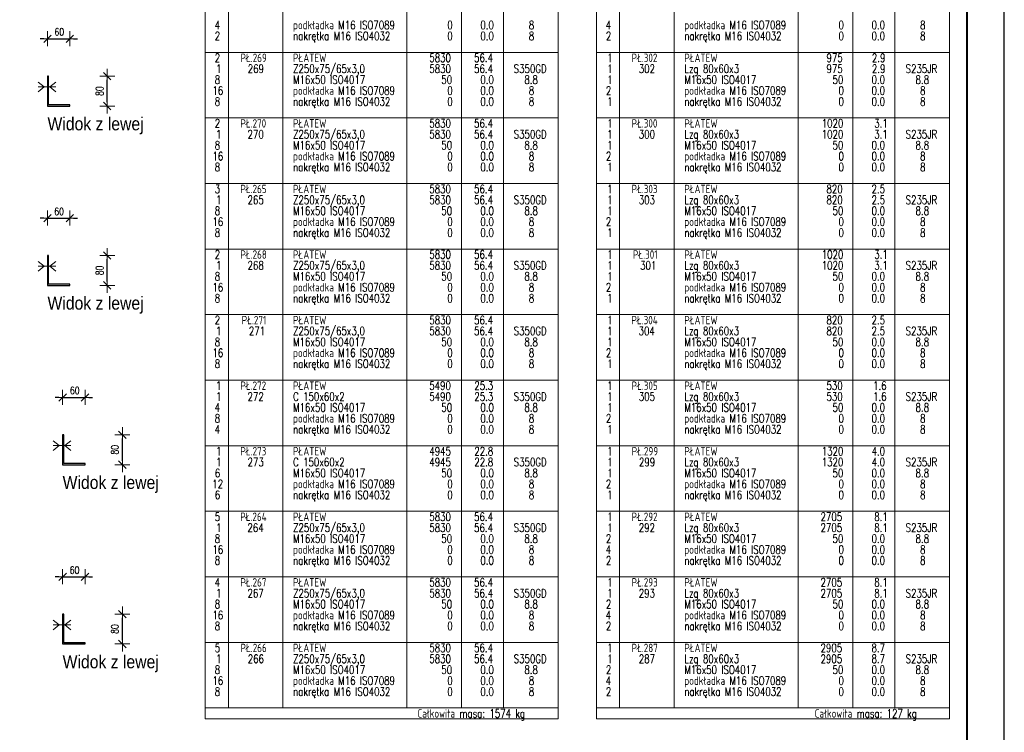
# Model space of a CAD drawing. Header units: millimetres. Extents: x -134 to 978, y 9358 to 10027.
# Tile 36 of 44: x 709 to 972, y 9506 to 9697. Entities that reach past the tile are written whole.
import ezdxf

# ---------------------------------------------------------------- set-up
doc = ezdxf.new("R2010")
doc.units = ezdxf.units.MM
doc.header["$LTSCALE"] = 10
doc.linetypes.add('HIDDEN', pattern=[0.375, 0.25, -0.125])
doc.layers.get('Defpoints').update_dxf_attribs({"color": 1})
doc.layers.add('_FORMATKA', color=8, linetype='Continuous', plot=False)
for name, color, linetype, lineweight in [('_RAMKA', 7, 'Continuous', 35), ('PS_Bolt', 4, 'Continuous', 13), ('PS_DIM', 4, 'Continuous', 13), ('PS_Hidden', 2, 'HIDDEN', 9), ('PS_Shape', 161, 'Continuous', 30), ('PS_SOLID', 7, 'Continuous', 30), ('PS_TEXT', 3, 'Continuous', 18)]:
    doc.layers.add(name, color=color, linetype=linetype, lineweight=lineweight)
doc.styles.add('gil', font='txt', dxfattribs={"width": 0.9})
doc.styles.add('simplex', font='simplex.shx', dxfattribs={"width": 0.75})
doc.dimstyles.new('1_10_PRZ_DS1-LS10', dxfattribs={"dimtxt": 2, "dimasz": 1, "dimexe": 2, "dimexo": 5, "dimgap": 1, "dimtad": 1, "dimdec": 0, "dimlfac": 10, "dimtxsty": 'simplex', "dimblk": 'dimznak', "dimcen": 2, "dimse1": 1, "dimse2": 1, "dimclrt": 3, "dimadec": 1, "dimazin": 0, "dimtfac": 1, "dimtdec": 0, "dimtix": 1, "dimtmove": 2, "dimatfit": 3, "dimldrblk": 'dim-grot', "dimfxl": 1, "dimarcsym": 0})

# ---------------------------------------------------------------- blocks, each defined once
blk = doc.blocks.new('dimznak')
at = {"color": 0}
for points in [[(-2, 0), (2, 0)], [(0, 2), (0, -2)]]:
    blk.add_lwpolyline(points, dxfattribs=at)
at = {"color": 2}
blk.add_lwpolyline([(1, 1), (-1, -1)], dxfattribs=at)
blk = doc.blocks.new('*D461')
at = {"layer": 'Defpoints', "color": 0, "transparency": 16777216}
for p in [(722.18, 9691.44), (716.18, 9681.44), (722.18, 9673.74)]:
    blk.add_point(p, dxfattribs=at)
at = {"layer": 'PS_DIM', "color": 0, "lineweight": -2, "transparency": 16777216}
for p, q in [((715.18, 9691.44), (714.18, 9691.44)), ((716.18, 9691.44), (722.18, 9691.44)), ((723.18, 9691.44), (724.18, 9691.44))]:
    blk.add_line(p, q, dxfattribs=at)
blk.add_blockref('dimznak', (716.18, 9691.44), dxfattribs=at)
at = {"layer": 'PS_DIM', "color": 0, "lineweight": -2, "transparency": 16777216, "rotation": 180}
blk.add_blockref('dimznak', (722.18, 9691.44), dxfattribs=at)
at = {"layer": 'PS_DIM', "color": 3, "transparency": 16777216, "insert": (719.34, 9693.28), "char_height": 2, "attachment_point": 5, "style": 'simplex'}
blk.add_mtext('60', dxfattribs=at)
blk = doc.blocks.new('dim-grot')
blk.add_hatch(color=256).paths.add_polyline_path([(0, 0), (-2, 0.5), (-2, -0.5)])
blk.add_lwpolyline([(0, 0), (-2, 0.5), (-2, -0.5), (0, 0)])
blk = doc.blocks.new('*D462')
at = {"layer": 'Defpoints', "color": 0, "transparency": 16777216}
for p in [(722.18, 9681.44), (732.18, 9681.44), (722.18, 9673.44)]:
    blk.add_point(p, dxfattribs=at)
at = {"layer": 'PS_DIM', "color": 0, "lineweight": -2, "transparency": 16777216}
blk.add_line((732.18, 9674.44), (732.18, 9680.44), dxfattribs=at)
for p, rotation in [((732.18, 9681.44), 90), ((732.18, 9673.44), 270)]:
    blk.add_blockref('dimznak', p, dxfattribs=dict(at, rotation=rotation))
at = {"layer": 'PS_DIM', "color": 3, "transparency": 16777216, "insert": (730.14, 9677.44), "char_height": 2, "attachment_point": 5, "rotation": 90, "style": 'simplex'}
blk.add_mtext('80', dxfattribs=at)
blk = doc.blocks.new('*D470')
at = {"layer": 'Defpoints', "color": 0, "transparency": 16777216}
for p in [(722.18, 9643.44), (716.18, 9633.44), (722.18, 9625.74)]:
    blk.add_point(p, dxfattribs=at)
at = {"layer": 'PS_DIM', "color": 0, "lineweight": -2, "transparency": 16777216}
for p, q in [((715.18, 9643.44), (714.18, 9643.44)), ((716.18, 9643.44), (722.18, 9643.44)), ((723.18, 9643.44), (724.18, 9643.44))]:
    blk.add_line(p, q, dxfattribs=at)
blk.add_blockref('dimznak', (716.18, 9643.44), dxfattribs=at)
at = {"layer": 'PS_DIM', "color": 0, "lineweight": -2, "transparency": 16777216, "rotation": 180}
blk.add_blockref('dimznak', (722.18, 9643.44), dxfattribs=at)
at = {"layer": 'PS_DIM', "color": 3, "transparency": 16777216, "insert": (719.28, 9645.23), "char_height": 2, "attachment_point": 5, "style": 'simplex'}
blk.add_mtext('60', dxfattribs=at)
blk = doc.blocks.new('*D471')
at = {"layer": 'Defpoints', "color": 0, "transparency": 16777216}
for p in [(722.18, 9633.44), (732.18, 9633.44), (722.18, 9625.44)]:
    blk.add_point(p, dxfattribs=at)
at = {"layer": 'PS_DIM', "color": 0, "lineweight": -2, "transparency": 16777216}
blk.add_line((732.18, 9626.44), (732.18, 9632.44), dxfattribs=at)
for p, rotation in [((732.18, 9633.44), 90), ((732.18, 9625.44), 270)]:
    blk.add_blockref('dimznak', p, dxfattribs=dict(at, rotation=rotation))
at = {"layer": 'PS_DIM', "color": 3, "transparency": 16777216, "insert": (730.14, 9629.44), "char_height": 2, "attachment_point": 5, "rotation": 90, "style": 'simplex'}
blk.add_mtext('80', dxfattribs=at)
blk = doc.blocks.new('*D479')
at = {"layer": 'Defpoints', "color": 0, "transparency": 16777216}
for p in [(726.23, 9595.44), (720.23, 9585.44), (726.23, 9577.74)]:
    blk.add_point(p, dxfattribs=at)
at = {"layer": 'PS_DIM', "color": 0, "lineweight": -2, "transparency": 16777216}
for p, q in [((719.23, 9595.44), (718.23, 9595.44)), ((720.23, 9595.44), (726.23, 9595.44)), ((727.23, 9595.44), (728.23, 9595.44))]:
    blk.add_line(p, q, dxfattribs=at)
blk.add_blockref('dimznak', (720.23, 9595.44), dxfattribs=at)
at = {"layer": 'PS_DIM', "color": 0, "lineweight": -2, "transparency": 16777216, "rotation": 180}
blk.add_blockref('dimznak', (726.23, 9595.44), dxfattribs=at)
at = {"layer": 'PS_DIM', "color": 3, "transparency": 16777216, "insert": (723.48, 9597.31), "char_height": 2, "attachment_point": 5, "style": 'simplex'}
blk.add_mtext('60', dxfattribs=at)
blk = doc.blocks.new('*D480')
at = {"layer": 'Defpoints', "color": 0, "transparency": 16777216}
for p in [(726.23, 9585.44), (736.23, 9585.44), (726.23, 9577.44)]:
    blk.add_point(p, dxfattribs=at)
at = {"layer": 'PS_DIM', "color": 0, "lineweight": -2, "transparency": 16777216}
blk.add_line((736.23, 9578.44), (736.23, 9584.44), dxfattribs=at)
for p, rotation in [((736.23, 9585.44), 90), ((736.23, 9577.44), 270)]:
    blk.add_blockref('dimznak', p, dxfattribs=dict(at, rotation=rotation))
at = {"layer": 'PS_DIM', "color": 3, "transparency": 16777216, "insert": (734.19, 9581.44), "char_height": 2, "attachment_point": 5, "rotation": 90, "style": 'simplex'}
blk.add_mtext('80', dxfattribs=at)
blk = doc.blocks.new('*D487')
at = {"layer": 'Defpoints', "color": 0, "transparency": 16777216}
for p in [(726.23, 9547.44), (720.23, 9537.44), (726.23, 9529.74)]:
    blk.add_point(p, dxfattribs=at)
at = {"layer": 'PS_DIM', "color": 0, "lineweight": -2, "transparency": 16777216}
for p, q in [((719.23, 9547.44), (718.23, 9547.44)), ((720.23, 9547.44), (726.23, 9547.44)), ((727.23, 9547.44), (728.23, 9547.44))]:
    blk.add_line(p, q, dxfattribs=at)
blk.add_blockref('dimznak', (720.23, 9547.44), dxfattribs=at)
at = {"layer": 'PS_DIM', "color": 0, "lineweight": -2, "transparency": 16777216, "rotation": 180}
blk.add_blockref('dimznak', (726.23, 9547.44), dxfattribs=at)
at = {"layer": 'PS_DIM', "color": 3, "transparency": 16777216, "insert": (723.44, 9549.22), "char_height": 2, "attachment_point": 5, "style": 'simplex'}
blk.add_mtext('60', dxfattribs=at)
blk = doc.blocks.new('*D488')
at = {"layer": 'Defpoints', "color": 0, "transparency": 16777216}
for p in [(726.23, 9537.44), (736.23, 9537.44), (726.23, 9529.44)]:
    blk.add_point(p, dxfattribs=at)
at = {"layer": 'PS_DIM', "color": 0, "lineweight": -2, "transparency": 16777216}
blk.add_line((736.23, 9530.44), (736.23, 9536.44), dxfattribs=at)
for p, rotation in [((736.23, 9537.44), 90), ((736.23, 9529.44), 270)]:
    blk.add_blockref('dimznak', p, dxfattribs=dict(at, rotation=rotation))
at = {"layer": 'PS_DIM', "color": 3, "transparency": 16777216, "insert": (734.19, 9533.44), "char_height": 2, "attachment_point": 5, "rotation": 90, "style": 'simplex'}
blk.add_mtext('80', dxfattribs=at)
blk = doc.blocks.new('*U506')
at = {"layer": '_FORMATKA', "lineweight": -3}
blk.add_lwpolyline([(-1100, 0), (0, 0), (0, 594), (-1100, 594)], close=True, dxfattribs=at)
at = {"layer": '_RAMKA', "lineweight": -3, "const_width": 0.5}
blk.add_lwpolyline([(-1070, 10), (-10, 10), (-10, 584), (-1070, 584)], close=True, dxfattribs=at)
blk = doc.blocks.new('*X903')
at = {"color": 3, "linetype": 'Continuous'}
for p, q in [((713.68, 9679.82), (715.28, 9678.54)), ((715.28, 9678.54), (713.68, 9677.26)), ((718.38, 9678.54), (713.68, 9678.54)), ((718.38, 9679.82), (716.78, 9678.54)), ((716.78, 9678.54), (718.38, 9677.26))]:
    blk.add_line(p, q, dxfattribs=at)
blk = doc.blocks.new('*X904')
at = {"layer": 'PS_Hidden', "color": 2, "linetype": 'HIDDEN'}
for p, q in [((716.48, 9679.44), (716.18, 9679.44)), ((716.18, 9677.64), (716.48, 9677.64))]:
    blk.add_line(p, q, dxfattribs=at)
at = {"layer": 'PS_SOLID', "color": 7, "linetype": 'Continuous'}
for p, q in [((716.48, 9681.44), (716.18, 9681.44)), ((716.18, 9681.44), (716.18, 9673.44)), ((716.48, 9678.54), (716.48, 9681.44)), ((716.48, 9673.74), (716.48, 9678.54)), ((716.18, 9673.44), (722.18, 9673.44)), ((722.18, 9673.74), (716.48, 9673.74)), ((722.18, 9673.44), (722.18, 9673.74))]:
    blk.add_line(p, q, dxfattribs=at)
blk = doc.blocks.new('*X905')
at = {"color": 3, "style": 'gil', "width": 0.9}
blk.add_text('Widok z lewej', height=3.5, dxfattribs=at).set_placement((716.18, 9666.94))
blk = doc.blocks.new('*X909')
at = {"layer": 'PS_Hidden', "color": 2, "linetype": 'HIDDEN'}
for p, q in [((716.48, 9631.44), (716.18, 9631.44)), ((716.18, 9629.64), (716.48, 9629.64))]:
    blk.add_line(p, q, dxfattribs=at)
at = {"layer": 'PS_SOLID', "color": 7, "linetype": 'Continuous'}
for p, q in [((716.48, 9633.44), (716.18, 9633.44)), ((716.18, 9633.44), (716.18, 9625.44)), ((716.48, 9630.54), (716.48, 9633.44)), ((716.48, 9625.74), (716.48, 9630.54)), ((716.18, 9625.44), (722.18, 9625.44)), ((722.18, 9625.74), (716.48, 9625.74)), ((722.18, 9625.44), (722.18, 9625.74))]:
    blk.add_line(p, q, dxfattribs=at)
blk = doc.blocks.new('*X910')
at = {"color": 3, "linetype": 'Continuous'}
for p, q in [((713.68, 9631.82), (715.28, 9630.54)), ((715.28, 9630.54), (713.68, 9629.26)), ((718.38, 9630.54), (713.68, 9630.54)), ((718.38, 9631.82), (716.78, 9630.54)), ((716.78, 9630.54), (718.38, 9629.26))]:
    blk.add_line(p, q, dxfattribs=at)
blk = doc.blocks.new('*X911')
at = {"color": 3, "style": 'gil', "width": 0.9}
blk.add_text('Widok z lewej', height=3.5, dxfattribs=at).set_placement((716.18, 9618.94))
blk = doc.blocks.new('*X915')
at = {"layer": 'PS_Hidden', "color": 2, "linetype": 'HIDDEN'}
for p, q in [((720.53, 9583.44), (720.23, 9583.44)), ((720.23, 9581.64), (720.53, 9581.64))]:
    blk.add_line(p, q, dxfattribs=at)
at = {"layer": 'PS_SOLID', "color": 7, "linetype": 'Continuous'}
for p, q in [((720.53, 9585.44), (720.23, 9585.44)), ((720.23, 9585.44), (720.23, 9577.44)), ((720.53, 9582.54), (720.53, 9585.44)), ((720.53, 9577.74), (720.53, 9582.54)), ((720.23, 9577.44), (726.23, 9577.44)), ((726.23, 9577.74), (720.53, 9577.74)), ((726.23, 9577.44), (726.23, 9577.74))]:
    blk.add_line(p, q, dxfattribs=at)
blk = doc.blocks.new('*X916')
at = {"color": 3, "linetype": 'Continuous'}
for p, q in [((717.73, 9583.82), (719.33, 9582.54)), ((722.43, 9583.82), (720.83, 9582.54)), ((719.33, 9582.54), (717.73, 9581.26)), ((722.43, 9582.54), (717.73, 9582.54)), ((720.83, 9582.54), (722.43, 9581.26))]:
    blk.add_line(p, q, dxfattribs=at)
blk = doc.blocks.new('*X917')
at = {"color": 3, "style": 'gil', "width": 0.9}
blk.add_text('Widok z lewej', height=3.5, dxfattribs=at).set_placement((720.23, 9570.94))
blk = doc.blocks.new('*X921')
at = {"color": 3, "linetype": 'Continuous'}
for p, q in [((717.73, 9535.82), (719.33, 9534.54)), ((722.43, 9535.82), (720.83, 9534.54)), ((719.33, 9534.54), (717.73, 9533.26)), ((722.43, 9534.54), (717.73, 9534.54)), ((720.83, 9534.54), (722.43, 9533.26))]:
    blk.add_line(p, q, dxfattribs=at)
blk = doc.blocks.new('*X922')
at = {"layer": 'PS_Hidden', "color": 2, "linetype": 'HIDDEN'}
for p, q in [((720.53, 9535.44), (720.23, 9535.44)), ((720.23, 9533.64), (720.53, 9533.64))]:
    blk.add_line(p, q, dxfattribs=at)
at = {"layer": 'PS_SOLID', "color": 7, "linetype": 'Continuous'}
for p, q in [((720.53, 9537.44), (720.23, 9537.44)), ((720.23, 9537.44), (720.23, 9529.44)), ((720.53, 9534.54), (720.53, 9537.44)), ((720.53, 9529.74), (720.53, 9534.54)), ((720.23, 9529.44), (726.23, 9529.44)), ((726.23, 9529.74), (720.53, 9529.74)), ((726.23, 9529.44), (726.23, 9529.74))]:
    blk.add_line(p, q, dxfattribs=at)
blk = doc.blocks.new('*X923')
at = {"color": 3, "style": 'gil', "width": 0.9}
blk.add_text('Widok z lewej', height=3.5, dxfattribs=at).set_placement((720.23, 9522.94))
blk = doc.blocks.new('*X936')
at = {"color": 7}
for p, q in [((758.41, 9883.79), (758.41, 9509.39)), ((852.91, 9509.39), (852.91, 9883.79)), ((758.41, 9509.39), (852.91, 9509.39))]:
    blk.add_line(p, q, dxfattribs=at)
at = {"color": 3}
for p, q in [((764.6, 9883.79), (764.6, 9512.31)), ((779.22, 9883.79), (779.22, 9512.31)), ((812.41, 9883.79), (812.41, 9512.31)), ((827.03, 9883.79), (827.03, 9512.31)), ((838.28, 9883.79), (838.28, 9512.31)), ((758.41, 9687.81), (852.91, 9687.81)), ((758.41, 9670.26), (852.91, 9670.26)), ((758.41, 9652.71), (852.91, 9652.71)), ((758.41, 9635.16), (852.91, 9635.16)), ((758.41, 9617.61), (852.91, 9617.61)), ((758.41, 9600.06), (852.91, 9600.06)), ((758.41, 9582.51), (852.91, 9582.51)), ((758.41, 9564.96), (852.91, 9564.96)), ((758.41, 9547.41), (852.91, 9547.41)), ((758.41, 9529.86), (852.91, 9529.86)), ((758.41, 9512.31), (852.91, 9512.31))]:
    blk.add_line(p, q, dxfattribs=at)
at = {"color": 4, "style": 'simplex', "width": 0.75}
for s, p in [('podkładka M16 ISO7089', (781.92, 9694)), ('4', (760.9, 9694)), ('nakrętka M16 ISO4032', (781.92, 9691.07)), ('0', (823.21, 9694)), ('0.0', (832.05, 9694)), ('8', (845.03, 9694)), ('2', (760.94, 9691.07)), ('0', (823.21, 9691.07)), ('0.0', (832.05, 9691.07)), ('8', (845.03, 9691.07)), ('1', (761.3, 9682.3)), ('269', (769.78, 9682.3)), ('Z250x75/65x3,0', (781.92, 9682.3)), ('5830', (818.39, 9682.3)), ('56.4', (830.36, 9682.3)), ('S350GD', (840.98, 9682.3)), ('8', (760.94, 9679.37)), ('M16x50 ISO4017', (781.92, 9679.37)), ('50', (821.6, 9679.37)), ('0.0', (832.05, 9679.37)), ('8.8', (843.83, 9679.37)), ('16', (760.34, 9676.45)), ('podkładka M16 ISO7089', (781.92, 9676.45)), ('0', (823.21, 9676.45)), ('0.0', (832.05, 9676.45)), ('8', (845.03, 9676.45)), ('8', (760.94, 9673.52)), ('nakrętka M16 ISO4032', (781.92, 9673.52)), ('0', (823.21, 9673.52)), ('0.0', (832.05, 9673.52)), ('8', (845.03, 9673.52)), ('1', (761.3, 9664.75)), ('270', (769.74, 9664.75)), ('Z250x75/65x3,0', (781.92, 9664.75)), ('5830', (818.39, 9664.75)), ('56.4', (830.36, 9664.75)), ('S350GD', (840.98, 9664.75)), ('8', (760.94, 9661.82)), ('M16x50 ISO4017', (781.92, 9661.82)), ('50', (821.6, 9661.82)), ('0.0', (832.05, 9661.82)), ('8.8', (843.83, 9661.82)), ('16', (760.34, 9658.9)), ('podkładka M16 ISO7089', (781.92, 9658.9)), ('0', (823.21, 9658.9)), ('0.0', (832.05, 9658.9)), ('8', (845.03, 9658.9)), ('8', (760.94, 9655.97)), ('nakrętka M16 ISO4032', (781.92, 9655.97)), ('0', (823.21, 9655.97)), ('0.0', (832.05, 9655.97)), ('8', (845.03, 9655.97)), ('1', (761.3, 9647.2)), ('265', (769.74, 9647.2)), ('Z250x75/65x3,0', (781.92, 9647.2)), ('5830', (818.39, 9647.2)), ('56.4', (830.36, 9647.2)), ('S350GD', (840.98, 9647.2)), ('8', (760.94, 9644.27)), ('M16x50 ISO4017', (781.92, 9644.27)), ('50', (821.6, 9644.27)), ('0.0', (832.05, 9644.27)), ('8.8', (843.83, 9644.27)), ('16', (760.34, 9641.35)), ('podkładka M16 ISO7089', (781.92, 9641.35)), ('0', (823.21, 9641.35)), ('0.0', (832.05, 9641.35)), ('nakrętka M16 ISO4032', (781.92, 9638.42)), ('8', (845.03, 9641.35)), ('8', (760.94, 9638.42)), ('0', (823.21, 9638.42)), ('0.0', (832.05, 9638.42)), ('8', (845.03, 9638.42)), ('1', (761.3, 9629.65)), ('268', (769.74, 9629.65)), ('Z250x75/65x3,0', (781.92, 9629.65)), ('5830', (818.39, 9629.65)), ('56.4', (830.36, 9629.65)), ('S350GD', (840.98, 9629.65)), ('8', (760.94, 9626.72)), ('M16x50 ISO4017', (781.92, 9626.72)), ('50', (821.6, 9626.72)), ('0.0', (832.05, 9626.72)), ('8.8', (843.83, 9626.72)), ('16', (760.34, 9623.8)), ('podkładka M16 ISO7089', (781.92, 9623.8)), ('0', (823.21, 9623.8)), ('0.0', (832.05, 9623.8)), ('8', (845.03, 9623.8)), ('8', (760.94, 9620.87)), ('nakrętka M16 ISO4032', (781.92, 9620.87)), ('0', (823.21, 9620.87)), ('0.0', (832.05, 9620.87)), ('8', (845.03, 9620.87)), ('1', (761.3, 9612.1)), ('271', (770.1, 9612.1)), ('Z250x75/65x3,0', (781.92, 9612.1)), ('5830', (818.39, 9612.1)), ('56.4', (830.36, 9612.1)), ('S350GD', (840.98, 9612.1)), ('8', (760.94, 9609.17)), ('M16x50 ISO4017', (781.92, 9609.17)), ('50', (821.6, 9609.17)), ('0.0', (832.05, 9609.17)), ('8.8', (843.83, 9609.17)), ('16', (760.34, 9606.25)), ('podkładka M16 ISO7089', (781.92, 9606.25)), ('0', (823.21, 9606.25)), ('0.0', (832.05, 9606.25)), ('8', (845.03, 9606.25)), ('8', (760.94, 9603.32)), ('nakrętka M16 ISO4032', (781.92, 9603.32)), ('0', (823.21, 9603.32)), ('0.0', (832.05, 9603.32)), ('8', (845.03, 9603.32)), ('1', (761.3, 9594.55)), ('272', (769.74, 9594.55)), ('C 150x60x2', (781.92, 9594.55)), ('5490', (818.39, 9594.55)), ('25.3', (830.44, 9594.55)), ('S350GD', (840.98, 9594.55)), ('4', (760.9, 9591.62)), ('M16x50 ISO4017', (781.92, 9591.62)), ('50', (821.6, 9591.62)), ('0.0', (832.05, 9591.62)), ('8.8', (843.83, 9591.62)), ('8', (760.94, 9588.7)), ('podkładka M16 ISO7089', (781.92, 9588.7)), ('0', (823.21, 9588.7)), ('0.0', (832.05, 9588.7)), ('8', (845.03, 9588.7)), ('nakrętka M16 ISO4032', (781.92, 9585.77)), ('4', (760.9, 9585.77)), ('0', (823.21, 9585.77)), ('0.0', (832.05, 9585.77)), ('8', (845.03, 9585.77)), ('1', (761.3, 9577)), ('273', (769.74, 9577)), ('C 150x60x2', (781.92, 9577)), ('4945', (818.39, 9577)), ('22.8', (830.44, 9577)), ('S350GD', (840.98, 9577)), ('6', (760.98, 9574.07)), ('M16x50 ISO4017', (781.92, 9574.07)), ('50', (821.6, 9574.07)), ('0.0', (832.05, 9574.07)), ('8.8', (843.83, 9574.07)), ('12', (760.3, 9571.15)), ('podkładka M16 ISO7089', (781.92, 9571.15)), ('0', (823.21, 9571.15)), ('0.0', (832.05, 9571.15)), ('8', (845.03, 9571.15)), ('6', (760.98, 9568.22)), ('nakrętka M16 ISO4032', (781.92, 9568.22)), ('0', (823.21, 9568.22)), ('0.0', (832.05, 9568.22)), ('8', (845.03, 9568.22)), ('1', (761.3, 9559.45)), ('264', (769.7, 9559.45)), ('Z250x75/65x3,0', (781.92, 9559.45)), ('5830', (818.39, 9559.45)), ('56.4', (830.36, 9559.45)), ('S350GD', (840.98, 9559.45)), ('8', (760.94, 9556.52)), ('M16x50 ISO4017', (781.92, 9556.52)), ('50', (821.6, 9556.52)), ('0.0', (832.05, 9556.52)), ('8.8', (843.83, 9556.52)), ('16', (760.34, 9553.6)), ('podkładka M16 ISO7089', (781.92, 9553.6)), ('0', (823.21, 9553.6)), ('0.0', (832.05, 9553.6)), ('8', (845.03, 9553.6)), ('8', (760.94, 9550.67)), ('nakrętka M16 ISO4032', (781.92, 9550.67)), ('0', (823.21, 9550.67)), ('0.0', (832.05, 9550.67)), ('8', (845.03, 9550.67)), ('1', (761.3, 9541.9)), ('267', (769.74, 9541.9)), ('Z250x75/65x3,0', (781.92, 9541.9)), ('5830', (818.39, 9541.9)), ('56.4', (830.36, 9541.9)), ('S350GD', (840.98, 9541.9)), ('8', (760.94, 9538.97)), ('M16x50 ISO4017', (781.92, 9538.97)), ('50', (821.6, 9538.97)), ('0.0', (832.05, 9538.97)), ('8.8', (843.83, 9538.97)), ('16', (760.34, 9536.05)), ('podkładka M16 ISO7089', (781.92, 9536.05)), ('0', (823.21, 9536.05)), ('0.0', (832.05, 9536.05)), ('8', (845.03, 9536.05)), ('nakrętka M16 ISO4032', (781.92, 9533.12)), ('8', (760.94, 9533.12)), ('0', (823.21, 9533.12)), ('0.0', (832.05, 9533.12)), ('8', (845.03, 9533.12)), ('1', (761.3, 9524.35)), ('266', (769.78, 9524.35)), ('Z250x75/65x3,0', (781.92, 9524.35)), ('5830', (818.39, 9524.35)), ('56.4', (830.36, 9524.35)), ('S350GD', (840.98, 9524.35)), ('8', (760.94, 9521.42)), ('M16x50 ISO4017', (781.92, 9521.42)), ('50', (821.6, 9521.42)), ('0.0', (832.05, 9521.42)), ('8.8', (843.83, 9521.42)), ('16', (760.34, 9518.5)), ('podkładka M16 ISO7089', (781.92, 9518.5)), ('0', (823.21, 9518.5)), ('0.0', (832.05, 9518.5)), ('8', (845.03, 9518.5)), ('8', (760.94, 9515.57)), ('nakrętka M16 ISO4032', (781.92, 9515.57)), ('0', (823.21, 9515.57)), ('0.0', (832.05, 9515.57)), ('8', (845.03, 9515.57))]:
    blk.add_text(s, height=2.25, dxfattribs=at).set_placement(p)
at = {"color": 3, "style": 'simplex', "width": 0.75}
for s, p in [('2', (760.94, 9685.22)), ('PŁ.269', (767.85, 9685.22)), ('PŁATEW', (781.92, 9685.22)), ('5830', (818.39, 9685.22)), ('56.4', (830.36, 9685.22)), ('PŁ.270', (767.81, 9667.67)), ('PŁATEW', (781.92, 9667.67)), ('2', (760.94, 9667.67)), ('5830', (818.39, 9667.67)), ('56.4', (830.36, 9667.67)), ('3', (760.94, 9650.12)), ('PŁ.265', (767.81, 9650.12)), ('PŁATEW', (781.92, 9650.12)), ('5830', (818.39, 9650.12)), ('56.4', (830.36, 9650.12)), ('2', (760.94, 9632.57)), ('PŁ.268', (767.81, 9632.57)), ('PŁATEW', (781.92, 9632.57)), ('5830', (818.39, 9632.57)), ('56.4', (830.36, 9632.57)), ('2', (760.94, 9615.02)), ('PŁ.271', (768.17, 9615.02)), ('PŁATEW', (781.92, 9615.02)), ('5830', (818.39, 9615.02)), ('56.4', (830.36, 9615.02)), ('1', (761.3, 9597.47)), ('PŁ.272', (767.81, 9597.47)), ('PŁATEW', (781.92, 9597.47)), ('5490', (818.39, 9597.47)), ('25.3', (830.44, 9597.47)), ('1', (761.3, 9579.92)), ('PŁ.273', (767.81, 9579.92)), ('PŁATEW', (781.92, 9579.92)), ('4945', (818.39, 9579.92)), ('22.8', (830.44, 9579.92)), ('5', (760.94, 9562.37)), ('PŁ.264', (767.77, 9562.37)), ('PŁATEW', (781.92, 9562.37)), ('5830', (818.39, 9562.37)), ('56.4', (830.36, 9562.37)), ('4', (760.9, 9544.82)), ('PŁ.267', (767.81, 9544.82)), ('PŁATEW', (781.92, 9544.82)), ('5830', (818.39, 9544.82)), ('56.4', (830.36, 9544.82)), ('5', (760.94, 9527.27)), ('PŁ.266', (767.85, 9527.27)), ('PŁATEW', (781.92, 9527.27)), ('5830', (818.39, 9527.27)), ('56.4', (830.36, 9527.27))]:
    blk.add_text(s, height=2.25, dxfattribs=at).set_placement(p)
at = {"color": 1, "style": 'simplex', "width": 0.75}
blk.add_text('Całkowita masa: 1574 kg', height=2.25, dxfattribs=at).set_placement((815.22, 9509.72))
blk = doc.blocks.new('*X937')
at = {"color": 7}
for p, q in [((863.13, 9883.79), (863.13, 9509.39)), ((957.63, 9509.39), (957.63, 9883.79)), ((863.13, 9509.39), (957.63, 9509.39))]:
    blk.add_line(p, q, dxfattribs=at)
at = {"color": 3}
for p, q in [((869.31, 9883.79), (869.31, 9512.31)), ((883.94, 9883.79), (883.94, 9512.31)), ((917.13, 9883.79), (917.13, 9512.31)), ((931.75, 9883.79), (931.75, 9512.31)), ((943, 9883.79), (943, 9512.31)), ((863.13, 9687.81), (957.63, 9687.81)), ((863.13, 9670.26), (957.63, 9670.26)), ((863.13, 9652.71), (957.63, 9652.71)), ((863.13, 9635.16), (957.63, 9635.16)), ((863.13, 9617.61), (957.63, 9617.61)), ((863.13, 9600.06), (957.63, 9600.06)), ((863.13, 9582.51), (957.63, 9582.51)), ((863.13, 9564.96), (957.63, 9564.96)), ((863.13, 9547.41), (957.63, 9547.41)), ((863.13, 9529.86), (957.63, 9529.86)), ((863.13, 9512.31), (957.63, 9512.31))]:
    blk.add_line(p, q, dxfattribs=at)
at = {"color": 4, "style": 'simplex', "width": 0.75}
for s, p in [('podkładka M16 ISO7089', (886.64, 9694)), ('4', (865.62, 9694)), ('nakrętka M16 ISO4032', (886.64, 9691.07)), ('0', (927.93, 9694)), ('0.0', (936.77, 9694)), ('8', (949.75, 9694)), ('2', (865.66, 9691.07)), ('0', (927.93, 9691.07)), ('0.0', (936.77, 9691.07)), ('8', (949.75, 9691.07)), ('1', (866.02, 9682.3)), ('302', (874.46, 9682.3)), ('Lzg 80x60x3', (886.64, 9682.3)), ('975', (924.71, 9682.3)), ('2.9', (936.85, 9682.3)), ('S235JR', (945.89, 9682.3)), ('1', (866.02, 9679.37)), ('M16x50 ISO4017', (886.64, 9679.37)), ('50', (926.32, 9679.37)), ('0.0', (936.77, 9679.37)), ('8.8', (948.55, 9679.37)), ('2', (865.66, 9676.45)), ('podkładka M16 ISO7089', (886.64, 9676.45)), ('0', (927.93, 9676.45)), ('0.0', (936.77, 9676.45)), ('8', (949.75, 9676.45)), ('1', (866.02, 9673.52)), ('nakrętka M16 ISO4032', (886.64, 9673.52)), ('0', (927.93, 9673.52)), ('0.0', (936.77, 9673.52)), ('8', (949.75, 9673.52)), ('1', (866.02, 9664.75)), ('300', (874.46, 9664.75)), ('Lzg 80x60x3', (886.64, 9664.75)), ('1020', (923.43, 9664.75)), ('3.1', (937.49, 9664.75)), ('S235JR', (945.89, 9664.75)), ('1', (866.02, 9661.82)), ('M16x50 ISO4017', (886.64, 9661.82)), ('50', (926.32, 9661.82)), ('0.0', (936.77, 9661.82)), ('8.8', (948.55, 9661.82)), ('2', (865.66, 9658.9)), ('podkładka M16 ISO7089', (886.64, 9658.9)), ('0', (927.93, 9658.9)), ('0.0', (936.77, 9658.9)), ('8', (949.75, 9658.9)), ('1', (866.02, 9655.97)), ('nakrętka M16 ISO4032', (886.64, 9655.97)), ('0', (927.93, 9655.97)), ('0.0', (936.77, 9655.97)), ('8', (949.75, 9655.97)), ('1', (866.02, 9647.2)), ('303', (874.46, 9647.2)), ('Lzg 80x60x3', (886.64, 9647.2)), ('820', (924.71, 9647.2)), ('2.5', (936.77, 9647.2)), ('S235JR', (945.89, 9647.2)), ('1', (866.02, 9644.27)), ('M16x50 ISO4017', (886.64, 9644.27)), ('50', (926.32, 9644.27)), ('0.0', (936.77, 9644.27)), ('8.8', (948.55, 9644.27)), ('2', (865.66, 9641.35)), ('podkładka M16 ISO7089', (886.64, 9641.35)), ('0', (927.93, 9641.35)), ('0.0', (936.77, 9641.35)), ('nakrętka M16 ISO4032', (886.64, 9638.42)), ('8', (949.75, 9641.35)), ('1', (866.02, 9638.42)), ('0', (927.93, 9638.42)), ('0.0', (936.77, 9638.42)), ('8', (949.75, 9638.42)), ('1', (866.02, 9629.65)), ('301', (874.82, 9629.65)), ('Lzg 80x60x3', (886.64, 9629.65)), ('1020', (923.43, 9629.65)), ('3.1', (937.49, 9629.65)), ('S235JR', (945.89, 9629.65)), ('1', (866.02, 9626.72)), ('M16x50 ISO4017', (886.64, 9626.72)), ('50', (926.32, 9626.72)), ('0.0', (936.77, 9626.72)), ('8.8', (948.55, 9626.72)), ('2', (865.66, 9623.8)), ('podkładka M16 ISO7089', (886.64, 9623.8)), ('0', (927.93, 9623.8)), ('0.0', (936.77, 9623.8)), ('8', (949.75, 9623.8)), ('1', (866.02, 9620.87)), ('nakrętka M16 ISO4032', (886.64, 9620.87)), ('0', (927.93, 9620.87)), ('0.0', (936.77, 9620.87)), ('8', (949.75, 9620.87)), ('1', (866.02, 9612.1)), ('304', (874.42, 9612.1)), ('Lzg 80x60x3', (886.64, 9612.1)), ('820', (924.71, 9612.1)), ('2.5', (936.77, 9612.1)), ('S235JR', (945.89, 9612.1)), ('1', (866.02, 9609.17)), ('M16x50 ISO4017', (886.64, 9609.17)), ('50', (926.32, 9609.17)), ('0.0', (936.77, 9609.17)), ('8.8', (948.55, 9609.17)), ('2', (865.66, 9606.25)), ('podkładka M16 ISO7089', (886.64, 9606.25)), ('0', (927.93, 9606.25)), ('0.0', (936.77, 9606.25)), ('8', (949.75, 9606.25)), ('1', (866.02, 9603.32)), ('nakrętka M16 ISO4032', (886.64, 9603.32)), ('0', (927.93, 9603.32)), ('0.0', (936.77, 9603.32)), ('8', (949.75, 9603.32)), ('1', (866.02, 9594.55)), ('305', (874.46, 9594.55)), ('Lzg 80x60x3', (886.64, 9594.55)), ('530', (924.71, 9594.55)), ('1.6', (937.17, 9594.55)), ('S235JR', (945.89, 9594.55)), ('1', (866.02, 9591.62)), ('M16x50 ISO4017', (886.64, 9591.62)), ('50', (926.32, 9591.62)), ('0.0', (936.77, 9591.62)), ('8.8', (948.55, 9591.62)), ('2', (865.66, 9588.7)), ('podkładka M16 ISO7089', (886.64, 9588.7)), ('0', (927.93, 9588.7)), ('0.0', (936.77, 9588.7)), ('8', (949.75, 9588.7)), ('nakrętka M16 ISO4032', (886.64, 9585.77)), ('1', (866.02, 9585.77)), ('0', (927.93, 9585.77)), ('0.0', (936.77, 9585.77)), ('8', (949.75, 9585.77)), ('1', (866.02, 9577)), ('299', (874.5, 9577)), ('Lzg 80x60x3', (886.64, 9577)), ('1320', (923.43, 9577)), ('4.0', (936.77, 9577)), ('S235JR', (945.89, 9577)), ('1', (866.02, 9574.07)), ('M16x50 ISO4017', (886.64, 9574.07)), ('50', (926.32, 9574.07)), ('0.0', (936.77, 9574.07)), ('8.8', (948.55, 9574.07)), ('2', (865.66, 9571.15)), ('podkładka M16 ISO7089', (886.64, 9571.15)), ('0', (927.93, 9571.15)), ('0.0', (936.77, 9571.15)), ('8', (949.75, 9571.15)), ('1', (866.02, 9568.22)), ('nakrętka M16 ISO4032', (886.64, 9568.22)), ('0', (927.93, 9568.22)), ('0.0', (936.77, 9568.22)), ('8', (949.75, 9568.22)), ('1', (866.02, 9559.45)), ('292', (874.46, 9559.45)), ('Lzg 80x60x3', (886.64, 9559.45)), ('2705', (923.11, 9559.45)), ('8.1', (937.49, 9559.45)), ('S235JR', (945.89, 9559.45)), ('2', (865.66, 9556.52)), ('M16x50 ISO4017', (886.64, 9556.52)), ('50', (926.32, 9556.52)), ('0.0', (936.77, 9556.52)), ('8.8', (948.55, 9556.52)), ('4', (865.62, 9553.6)), ('podkładka M16 ISO7089', (886.64, 9553.6)), ('0', (927.93, 9553.6)), ('0.0', (936.77, 9553.6)), ('8', (949.75, 9553.6)), ('2', (865.66, 9550.67)), ('nakrętka M16 ISO4032', (886.64, 9550.67)), ('0', (927.93, 9550.67)), ('0.0', (936.77, 9550.67)), ('8', (949.75, 9550.67)), ('1', (866.02, 9541.9)), ('293', (874.46, 9541.9)), ('Lzg 80x60x3', (886.64, 9541.9)), ('2705', (923.11, 9541.9)), ('8.1', (937.49, 9541.9)), ('S235JR', (945.89, 9541.9)), ('2', (865.66, 9538.97)), ('M16x50 ISO4017', (886.64, 9538.97)), ('50', (926.32, 9538.97)), ('0.0', (936.77, 9538.97)), ('8.8', (948.55, 9538.97)), ('4', (865.62, 9536.05)), ('podkładka M16 ISO7089', (886.64, 9536.05)), ('0', (927.93, 9536.05)), ('0.0', (936.77, 9536.05)), ('8', (949.75, 9536.05)), ('nakrętka M16 ISO4032', (886.64, 9533.12)), ('2', (865.66, 9533.12)), ('0', (927.93, 9533.12)), ('0.0', (936.77, 9533.12)), ('8', (949.75, 9533.12)), ('1', (866.02, 9524.35)), ('287', (874.46, 9524.35)), ('Lzg 80x60x3', (886.64, 9524.35)), ('2905', (923.11, 9524.35)), ('8.7', (936.77, 9524.35)), ('S235JR', (945.89, 9524.35)), ('2', (865.66, 9521.42)), ('M16x50 ISO4017', (886.64, 9521.42)), ('50', (926.32, 9521.42)), ('0.0', (936.77, 9521.42)), ('8.8', (948.55, 9521.42)), ('4', (865.62, 9518.5)), ('podkładka M16 ISO7089', (886.64, 9518.5)), ('0', (927.93, 9518.5)), ('0.0', (936.77, 9518.5)), ('8', (949.75, 9518.5)), ('2', (865.66, 9515.57)), ('nakrętka M16 ISO4032', (886.64, 9515.57)), ('0', (927.93, 9515.57)), ('0.0', (936.77, 9515.57)), ('8', (949.75, 9515.57))]:
    blk.add_text(s, height=2.25, dxfattribs=at).set_placement(p)
at = {"color": 3, "style": 'simplex', "width": 0.75}
for s, p in [('1', (866.02, 9685.22)), ('PŁ.302', (872.53, 9685.22)), ('PŁATEW', (886.64, 9685.22)), ('975', (924.71, 9685.22)), ('2.9', (936.85, 9685.22)), ('PŁ.300', (872.53, 9667.67)), ('PŁATEW', (886.64, 9667.67)), ('1', (866.02, 9667.67)), ('1020', (923.43, 9667.67)), ('3.1', (937.49, 9667.67)), ('1', (866.02, 9650.12)), ('PŁ.303', (872.53, 9650.12)), ('PŁATEW', (886.64, 9650.12)), ('820', (924.71, 9650.12)), ('2.5', (936.77, 9650.12)), ('1', (866.02, 9632.57)), ('PŁ.301', (872.89, 9632.57)), ('PŁATEW', (886.64, 9632.57)), ('1020', (923.43, 9632.57)), ('3.1', (937.49, 9632.57)), ('PŁ.304', (872.49, 9615.02)), ('PŁATEW', (886.64, 9615.02)), ('820', (924.71, 9615.02)), ('2.5', (936.77, 9615.02)), ('1', (866.02, 9615.02)), ('1', (866.02, 9597.47)), ('PŁ.305', (872.53, 9597.47)), ('PŁATEW', (886.64, 9597.47)), ('530', (924.71, 9597.47)), ('1.6', (937.17, 9597.47)), ('1', (866.02, 9579.92)), ('PŁ.299', (872.57, 9579.92)), ('PŁATEW', (886.64, 9579.92)), ('1320', (923.43, 9579.92)), ('4.0', (936.77, 9579.92)), ('1', (866.02, 9562.37)), ('PŁ.292', (872.53, 9562.37)), ('PŁATEW', (886.64, 9562.37)), ('2705', (923.11, 9562.37)), ('8.1', (937.49, 9562.37)), ('1', (866.02, 9544.82)), ('PŁ.293', (872.53, 9544.82)), ('PŁATEW', (886.64, 9544.82)), ('2705', (923.11, 9544.82)), ('8.1', (937.49, 9544.82)), ('1', (866.02, 9527.27)), ('PŁ.287', (872.53, 9527.27)), ('PŁATEW', (886.64, 9527.27)), ('2905', (923.11, 9527.27)), ('8.7', (936.77, 9527.27))]:
    blk.add_text(s, height=2.25, dxfattribs=at).set_placement(p)
at = {"color": 1, "style": 'simplex', "width": 0.75}
blk.add_text('Całkowita masa: 127 kg', height=2.25, dxfattribs=at).set_placement((921.55, 9509.72))

msp = doc.modelspace()

# ---------------------------------------------------------------- block references
at = {"layer": 'PS_Bolt', "color": 3}
for name in ['*X903', '*X910', '*X916', '*X921']:
    msp.add_blockref(name, (0, 0), dxfattribs=at)
at = {"layer": 'PS_DIM'}
msp.add_blockref('*U506', (972.3, 9357.81), dxfattribs=at)
at = {"layer": 'PS_DIM', "color": 2, "linetype": 'Continuous'}
for name in ['*X936', '*X937']:
    msp.add_blockref(name, (0, 0), dxfattribs=at)
at = {"layer": 'PS_Shape', "color": 1}
for name in ['*X904', '*X909', '*X915', '*X922']:
    msp.add_blockref(name, (0, 0), dxfattribs=at)
at = {"layer": 'PS_TEXT'}
for name in ['*X905', '*X911', '*X917', '*X923']:
    msp.add_blockref(name, (0, 0), dxfattribs=at)

# ---------------------------------------------------------------- dimensions: what is measured, and where the dimension line sits
at = {"layer": 'PS_DIM'}
for base, p1, p2, picture, middle in [((722.18, 9691.44), (716.18, 9681.44), (722.18, 9673.74), '*D461', (719.34, 9693.28)), ((722.18, 9643.44), (716.18, 9633.44), (722.18, 9625.74), '*D470', (719.28, 9645.23)), ((726.23, 9595.44), (720.23, 9585.44), (726.23, 9577.74), '*D479', (723.48, 9597.31)), ((726.23, 9547.44), (720.23, 9537.44), (726.23, 9529.74), '*D487', (723.44, 9549.22))]:
    dim = msp.add_linear_dim(base=base, p1=p1, p2=p2, dimstyle='1_10_PRZ_DS1-LS10', dxfattribs=at)
    dim.commit()
    dim.dimension.update_dxf_attribs({"geometry": picture, "text_midpoint": middle, "dimtype": 128})
for base, p1, p2, picture, middle in [((732.18, 9681.44), (722.18, 9673.44), (722.18, 9681.44), '*D462', (730.14, 9677.44)), ((732.18, 9633.44), (722.18, 9625.44), (722.18, 9633.44), '*D471', (730.14, 9629.44)), ((736.23, 9585.44), (726.23, 9577.44), (726.23, 9585.44), '*D480', (734.19, 9581.44)), ((736.23, 9537.44), (726.23, 9529.44), (726.23, 9537.44), '*D488', (734.19, 9533.44))]:
    dim = msp.add_linear_dim(base=base, p1=p1, p2=p2, angle=90, dimstyle='1_10_PRZ_DS1-LS10', dxfattribs=at)
    dim.commit()
    dim.dimension.update_dxf_attribs({"geometry": picture, "text_midpoint": middle, "dimtype": 128})

doc.saveas('drawing.dxf')
